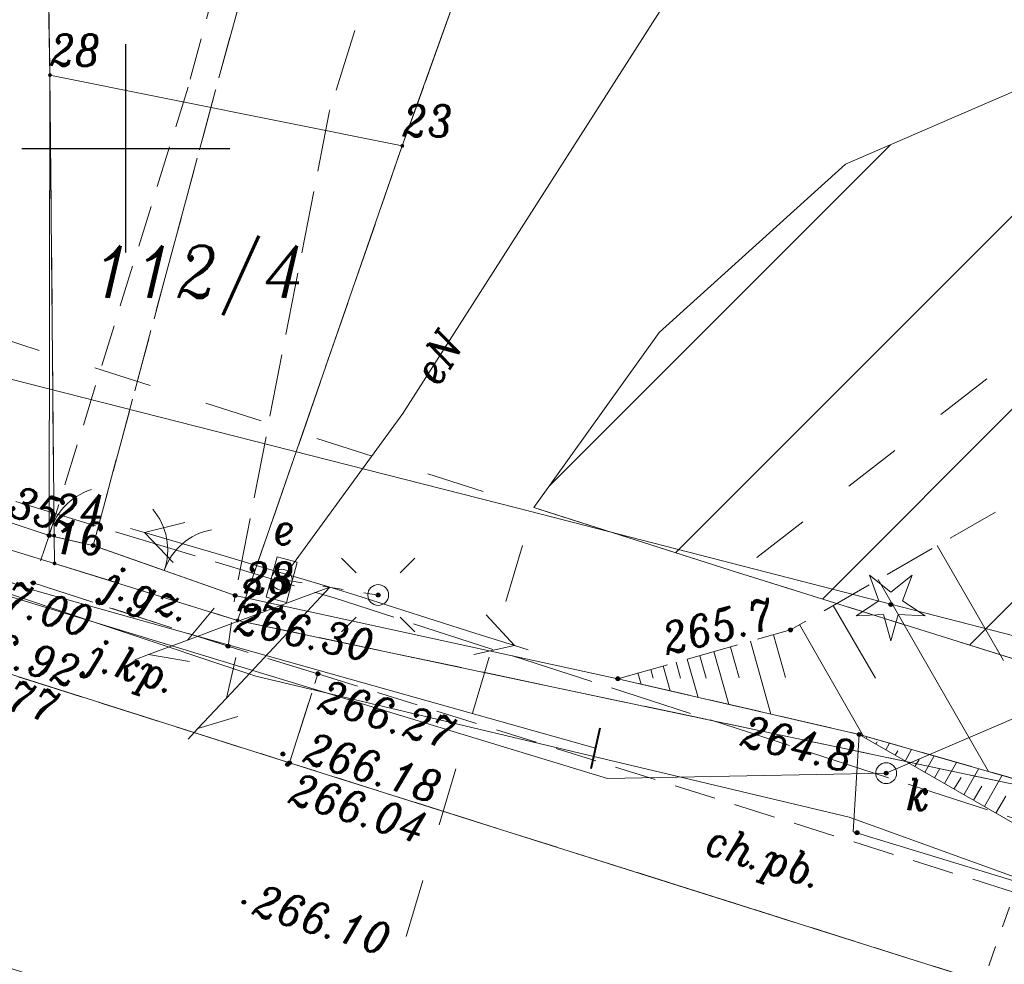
# Model space of a CAD drawing. Header units: metres. Extents: x 7435600 to 7436400, y 5537603 to 5538250.
# Tile 10 of 43: x 7435847 to 7435871, y 5537980 to 5538003. Entities that reach past the tile are written whole.
import ezdxf
from ezdxf.enums import TextEntityAlignment as Align

# ---------------------------------------------------------------- set-up
doc = ezdxf.new("R2010")
doc.units = ezdxf.units.M
doc.header["$MEASUREMENT"] = 0
for name, pattern in [('1.4_1.4', [2.8, 1.4, -1.4]), ('1.5_0.5', [2, 1.5, -0.5]), ('219-500', [0]), ('ib05_500', [1, 0.5, -0.5]), ('ktok02-500', [0]), ('ktok04-500', [0]), ('mz1.0_0.5', [1.5, 1, -0.5]), ('mz1.25_0.5', [1.75, 1.25, -0.5]), ('mz2.0_0.5', [2.5, 2, -0.5]), ('sm05_500', [1, 0.5, -0.5])]:
    doc.linetypes.add(name, pattern=pattern)
doc.layers.get('0').update_dxf_attribs({"color": 2, "linetype": 'CONTINUOUS', "lineweight": 5})
doc.layers.add('!ramka', color=2, linetype='CONTINUOUS', lineweight=0)
doc.layers.add('BUIB02_02', color=7, linetype='CONTINUOUS', lineweight=0)
for name, color, linetype in [('000 Inne (niezydentyfikowane)', 7, 'CONTINUOUS'), ('140-Punkty robocze', 7, 'CONTINUOUS'), ('203-Punkt załamania granicy działki nie stabilizowany', 7, 'CONTINUOUS'), ('203-Punkt załamania granicy działki nie stabilizowany-Atr103', 7, 'CONTINUOUS'), ('211-Nr działki', 7, 'CONTINUOUS'), ('217-Granica konturu klasyfikcyjnego', 7, 'CONTINUOUS'), ('219-Linia granicy', 7, 'CONTINUOUS'), ('403-Punkt określonej wysokości', 7, 'CONTINUOUS'), ('bariera drogowa ochronna (linia)', 7, 'CONTINUOUS'), ('brama (linia)', 7, 'CONTINUOUS'), ('brama (linia) - symbol', 7, 'CONTINUOUS'), ('chodnik (powierzchnia)', 7, 'CONTINUOUS'), ('chodnik (powierzchnia)-Atr17', 7, 'CONTINUOUS'), ('drzewo iglaste (punkt)', 7, 'CONTINUOUS'), ('furtka (linia)', 7, 'CONTINUOUS'), ('furtka (linia) - symbol', 7, 'CONTINUOUS'), ('jezdnia (powierzchnia)', 7, 'CONTINUOUS'), ('jezdnia (powierzchnia)-Atr17', 7, 'CONTINUOUS'), ('krawężnik (linia)', 7, 'CONTINUOUS'), ('latarnia na słupie lub maszcie (punkt)', 7, 'CONTINUOUS'), ('Miejsce błędu lub ostrzeżenia po kontroli', 7, 'CONTINUOUS'), ('ogrodzenie trwałe (linia)', 7, 'CONTINUOUS'), ('przepust (linia)', 7, 'CONTINUOUS'), ('przewód elektroenergetyczny (linia)', 7, 'CONTINUOUS'), ('przewód elektroenergetyczny (linia)-Atr1', 7, 'CONTINUOUS'), ('przewód elektroenergetyczny niskiego napięcia (linia) - symbol', 7, 'CONTINUOUS'), ('przewód kanalizacyjny (linia)', 7, 'CONTINUOUS'), ('przewód telekomunikacyjny (linia)', 7, 'CONTINUOUS'), ('przewód telekomunikacyjny (linia) - symbol', 7, 'CONTINUOUS'), ('przewód telekomunikacyjny - projektowany lub w budowie (linia) - ob. projektowany', 7, 'CONTINUOUS'), ('punkt wysokościowy naturalny', 7, 'CONTINUOUS'), ('punkt wysokościowy naturalny-Atr2', 7, 'CONTINUOUS'), ('punkt wysokościowy sztuczny', 7, 'CONTINUOUS'), ('punkt wysokościowy sztuczny-Atr2', 7, 'CONTINUOUS'), ('skarpa nieumocniona (powierzchnia)', 7, 'CONTINUOUS'), ('skarpa umocniona (powierzchnia)', 7, 'CONTINUOUS'), ('Strefa zalewowa', 7, 'CONTINUOUS'), ('szafa elektroenergetyczna (punkt)', 7, 'CONTINUOUS'), ('szafa elektroenergetyczna (punkt)-Atr17', 7, 'CONTINUOUS'), ('słup łączony (linia)', 7, 'CONTINUOUS'), ('słup łączony (linia) - symbol', 7, 'CONTINUOUS'), ('Wstawianie ramki sekcyjnej z opisem', 7, 'CONTINUOUS'), ('wylot kanału (punkt)', 7, 'CONTINUOUS'), ('właz okrągły - siec kanalizacyjna (punkt)', 7, 'CONTINUOUS'), ('właz okrągły - siec kanalizacyjna (punkt)-Atr17', 7, 'CONTINUOUS')]:
    doc.layers.add(name, color=color, linetype=linetype)
doc.styles.get("Standard").update_dxf_attribs({"font": 'italic_1250.shx', "width": 0.75})
doc.linetypes.add('902-500', pattern='A,3.75,0,[1,ksztalty.shx,S=0.5,R=0,X=0,Y=0],3.75', length=7.5)
doc.linetypes.add('ok01_500', pattern='A,1.75,0,[16,ksztalty.shx,S=1,R=0,X=0,Y=0],1.75', length=3.5)

# ---------------------------------------------------------------- blocks, each defined once
blk = doc.blocks.new('203')
at = {"linetype": 'Continuous', "lineweight": 0}
h = blk.add_hatch(color=0, dxfattribs=at)
edge = h.paths.add_edge_path()
edge.add_arc((0, 0), 0.045, 0, 360)
blk = doc.blocks.new('US23')
at = {"color": 0, "linetype": 'Continuous', "lineweight": 40}
blk.add_line((0, -0.5), (0, 0.5), dxfattribs=at)
blk = doc.blocks.new('SM05')
at = {"color": 0, "linetype": 'Continuous', "lineweight": 13}
blk.add_circle((0, 0), 0.25, dxfattribs=at)
blk = doc.blocks.new('SM011')
at = {"color": 0, "linetype": 'Continuous', "lineweight": 13}
for p, q in [((-0.53, 0.531), (-0.883, 0.884)), ((0.531, 0.531), (0.884, 0.884)), ((-0.53, -0.53), (-0.883, -0.883)), ((0.531, -0.53), (0.884, -0.883))]:
    blk.add_line(p, q, dxfattribs=at)
blk = doc.blocks.new('OK04')
at = {"color": 0, "linetype": 'Continuous', "lineweight": 0}
blk.add_arc((1.5, 0.001), 1.5, 120, 180, dxfattribs=at)
blk = doc.blocks.new('US18')
at = {"color": 0, "linetype": 'Continuous', "lineweight": 13}
for p, q in [((-0.5, -0.25), (-0.5, 0.25)), ((-0.5, 0.25), (0.5, 0.25)), ((0.5, -0.25), (0.5, 0.25)), ((-0.5, -0.25), (0.5, -0.25))]:
    blk.add_line(p, q, dxfattribs=at)
blk = doc.blocks.new('PE04')
at = {"color": 0, "linetype": 'Continuous', "lineweight": 13}
for p, q in [((4.65, 0), (3.784, 0.5)), ((0.65, 0), (0, 0)), ((0.65, 0), (1.65, 0)), ((1.65, 0), (2.65, 0)), ((2.65, 0), (3.65, 0)), ((3.65, 0), (4.65, 0)), ((4.65, 0), (3.784, -0.5)), ((4.65, 0), (5, 0))]:
    blk.add_line(p, q, dxfattribs=at)
blk = doc.blocks.new('PT01')
at = {"color": 0, "linetype": 'Continuous', "lineweight": 13}
for p, q in [((4.65, 0), (3.784, 0.5)), ((0.65, 0), (0, 0)), ((0.65, 0), (1.65, 0)), ((1.65, 0), (2.65, 0)), ((2.65, 0), (3.65, 0)), ((3.65, 0), (2.784, -0.5)), ((3.65, 0), (4.65, 0)), ((4.65, 0), (5, 0))]:
    blk.add_line(p, q, dxfattribs=at)
blk = doc.blocks.new('OK02')
at = {"color": 0, "linetype": 'Continuous', "lineweight": 0}
for centre, start, end in [((-1.5, 0), 0, 60), ((1.5, 0), 120, 180)]:
    blk.add_arc(centre, 1.5, start, end, dxfattribs=at)
blk = doc.blocks.new('OP011')
at = {"linetype": 'Continuous', "lineweight": 13}
h = blk.add_hatch(color=0, dxfattribs=at)
edge = h.paths.add_edge_path()
edge.add_arc((0, 0), 0.05, 0, 360)
at = {"color": 0, "linetype": 'Continuous', "lineweight": 13}
for p, q in [((-0.283, 0.093), (-0.512, 0.706)), ((-0.512, 0.706), (0, 0.299)), ((0, 0.299), (0.512, 0.706)), ((0.512, 0.706), (0.283, 0.093)), ((-0.828, -0.268), (-0.283, 0.093)), ((0.283, 0.093), (0.828, -0.268)), ((-0.175, -0.24), (-0.828, -0.268)), ((0, -0.87), (-0.175, -0.24)), ((0.175, -0.24), (0, -0.87)), ((0.828, -0.268), (0.175, -0.24))]:
    blk.add_line(p, q, dxfattribs=at)
blk = doc.blocks.new('US22')
at = {"color": 0, "linetype": 'Continuous', "lineweight": 13}
blk.add_circle((0, 0), 0.25, dxfattribs=at)
blk = doc.blocks.new('PW02')
at = {"linetype": 'Continuous', "lineweight": 13}
h = blk.add_hatch(color=0, dxfattribs=at)
edge = h.paths.add_edge_path()
edge.add_arc((0, 0), 0.045, 0, 360)
blk = doc.blocks.new('PW01')
at = {"linetype": 'Continuous', "lineweight": 13}
h = blk.add_hatch(color=0, dxfattribs=at)
edge = h.paths.add_edge_path()
edge.add_arc((0, 0), 0.045, 0, 360)
blk = doc.blocks.new('RAMKA500K')
at = {"color": 0}
for p, q in [((247.5, 250), (252.5, 250)), ((250, 247.5), (250, 250)), ((250, 0), (250, 2.5)), ((247.5, 0), (252.5, 0))]:
    blk.add_line(p, q, dxfattribs=at)
blk = doc.blocks.new('PIKIETA')
at = {"color": 0}
blk.add_circle((0, 0), 0.045, dxfattribs=at)
blk = doc.blocks.new('801')
at = {"linetype": 'Continuous', "lineweight": 13}
h = blk.add_hatch(color=0, dxfattribs=at)
edge = h.paths.add_edge_path()
edge.add_arc((0, 0), 0.045, 0, 360)

msp = doc.modelspace()

# ---------------------------------------------------------------- hatches: boundary and pattern name
at = {"layer": 'BUIB02_02', "linetype": 'Continuous', "lineweight": 5}
h = msp.add_hatch(dxfattribs=at)
h.set_pattern_fill('HATCH', color=5, style=0, pattern_type=2)
h.set_pattern_definition([(45, (7435931.3295, 5538016.6377), (-2.3199, 2.3199), [])])
h.paths.add_polyline_path([(7435942.54, 5537965.49), (7435954.01, 5537962), (7435954.69, 5537968.64), (7435954.49, 5537974.2), (7435954.23, 5537982.09), (7435956.08, 5537987.17), (7435961.38, 5537997.59), (7435952.34, 5538001.86), (7435946.24, 5538003.48), (7435940.13, 5538005.1), (7435932.04, 5538005.74), (7435931.4, 5538003.98), (7435917.25, 5538005.01), (7435904.32, 5538006.05), (7435898.91, 5538006.81), (7435882.32, 5538006.34), (7435877.4, 5538003.99), (7435867.3, 5537999.62), (7435862.82, 5537995.58), (7435859.81, 5537991.37), (7435864.71, 5537989.81)])

# ---------------------------------------------------------------- linework, layer by layer
at = {"layer": '!ramka', "color": 251, "linetype": 'Continuous', "lineweight": 13}
msp.add_3dface([(7435692.445, 5538052.761), (7436192.445, 5538052.761), (7436192.445, 5537747.761), (7435692.445, 5537747.761)], dxfattribs=at)
at = {"layer": '000 Inne (niezydentyfikowane)', "color": 251, "linetype": 'Continuous', "lineweight": 13, "flags": 128}
for points in [[(7435869.51, 5537990.46), (7435871.1, 5537987.7)], [(7435868.09, 5537989.64), (7435870.74, 5537985.03)], [(7435867.01, 5537989.02), (7435868.02, 5537987.27)], [(7435866.2, 5537988.56), (7435867.73, 5537985.89)], [(7435865.57, 5537988.31), (7435865.86, 5537987.29)], [(7435864.54, 5537988.02), (7435864.75, 5537987.28)], [(7435865.02, 5537988.16), (7435865.51, 5537986.41)], [(7435863.5, 5537987.73), (7435863.76, 5537986.81)], [(7435863.8, 5537987.81), (7435863.95, 5537987.27)], [(7435864.14, 5537987.91), (7435864.5, 5537986.64)], [(7435862.92, 5537987.57), (7435863.09, 5537986.97)], [(7435863.23, 5537987.66), (7435863.34, 5537987.27)], [(7435862.31, 5537987.4), (7435862.39, 5537987.13)], [(7435862.62, 5537987.48), (7435862.68, 5537987.27)]]:
    msp.add_lwpolyline(points, dxfattribs=at)
at = {"layer": '217-Granica konturu klasyfikcyjnego', "color": 3, "linetype": '1.5_0.5', "lineweight": 13, "flags": 128}
for points in [[(7435856.65, 5538000.06), (7435861.09, 5538012.43)], [(7435861.09, 5538012.43), (7435856.65, 5538000.06)], [(7435848.07, 5538007.48), (7435848.18, 5538001.76)], [(7435848.18, 5538001.76), (7435848.28, 5537990.7)], [(7435852.84, 5537989.08), (7435856.65, 5538000.06)], [(7435856.65, 5538000.06), (7435852.84, 5537989.08)], [(7435848.28, 5537990.7), (7435848.29, 5537990.03)], [(7435848.29, 5537990.03), (7435852.69, 5537988.66)], [(7435852.69, 5537988.66), (7435852.84, 5537989.08)], [(7435852.84, 5537989.08), (7435852.69, 5537988.66)], [(7435852.69, 5537988.66), (7435872.7, 5537984.44)]]:
    msp.add_lwpolyline(points, dxfattribs=at)
at = {"layer": '219-Linia granicy', "color": 96, "linetype": '219-500', "lineweight": 13, "flags": 128}
for points in [[(7435856.65, 5538000.06), (7435861.09, 5538012.43)], [(7435848.07, 5538007.48), (7435848.18, 5538001.76)], [(7435848.28, 5537990.7), (7435848.18, 5538001.76)], [(7435848.18, 5538001.76), (7435856.65, 5538000.06)], [(7435852.84, 5537989.08), (7435856.65, 5538000.06)], [(7435848.29, 5537990.03), (7435834.28, 5537994.33)], [(7435848.29, 5537990.03), (7435848.28, 5537990.7)], [(7435852.69, 5537988.66), (7435848.29, 5537990.03)], [(7435852.69, 5537988.66), (7435852.84, 5537989.08)], [(7435852.69, 5537988.66), (7435872.7, 5537984.44)]]:
    msp.add_lwpolyline(points, dxfattribs=at)
at = {"layer": 'bariera drogowa ochronna (linia)', "color": 251, "linetype": 'ok01_500', "lineweight": 13, "flags": 128}
msp.add_lwpolyline([(7435867.63, 5537985.92), (7435867.49, 5537983.58), (7435876.16, 5537980.94)], dxfattribs=at)
at = {"layer": 'brama (linia)', "color": 251, "linetype": 'ktok02-500', "lineweight": 13, "flags": 128}
msp.add_lwpolyline([(7435849.22, 5537990.46), (7435852.63, 5537989.26)], dxfattribs=at)
at = {"layer": 'chodnik (powierzchnia)', "color": 251, "linetype": 'mz1.0_0.5', "lineweight": 13, "flags": 128}
for points in [[(7435861.654, 5538025.136), (7435857.63, 5538019.26), (7435857.64, 5538019.3), (7435857.98, 5538020.22), (7435857.79, 5538024.54), (7435856.83, 5538024.31), (7435857.29, 5538020.32), (7435854.8, 5538013.02), (7435853.7, 5538009.61), (7435851.5, 5538001.47)], [(7435851.5, 5538001.47), (7435848.16, 5537990.7), (7435849.22, 5537990.46), (7435852.16, 5538001.4), (7435854.37, 5538009.44), (7435855.49, 5538013.04), (7435857.05, 5538017.54), (7435857.08, 5538017.51), (7435857.05, 5538017.54), (7435859.06, 5538019.74), (7435862.364, 5538024.945)]]:
    msp.add_lwpolyline(points, dxfattribs=at)
msp.add_lwpolyline([(7435854.62, 5537987.38), (7435875.4, 5537980.86), (7435876.13, 5537980.13), (7435895.63, 5537973.87), (7435920.13, 5537965.87), (7435933.25, 5537961.79), (7435947.66, 5537957.24), (7435949.05, 5537956.84), (7435948.59, 5537955.3), (7435932.89, 5537960.3), (7435919.95, 5537964.35), (7435895.13, 5537972.13), (7435875.07, 5537978.57), (7435853.94, 5537985.24)], close=True, dxfattribs=at)
at = {"layer": 'furtka (linia)', "color": 251, "linetype": 'ktok04-500', "lineweight": 13, "flags": 128}
msp.add_lwpolyline([(7435848.16, 5537990.7), (7435849.22, 5537990.46)], dxfattribs=at)
at = {"layer": 'jezdnia (powierzchnia)', "color": 251, "linetype": '1.5_0.5', "lineweight": 13, "flags": 128}
for points in [[(7435862.364, 5538024.945), (7435859.06, 5538019.74), (7435857.05, 5538017.54), (7435855.49, 5538013.04), (7435854.37, 5538009.44), (7435852.16, 5538001.4), (7435849.22, 5537990.46)], [(7435849.22, 5537990.46), (7435852.63, 5537989.26), (7435854.89, 5538000.86), (7435858.44, 5538012.15), (7435861, 5538017.85), (7435865.246, 5538024.167)]]:
    msp.add_lwpolyline(points, dxfattribs=at)
for points in [[(7435787.98, 5537999.13), (7435812.53, 5537991.36), (7435837.49, 5537983.4), (7435851.56, 5537978.92), (7435872.9, 5537972.2), (7435884.62, 5537968.52), (7435893.22, 5537965.82), (7435917.63, 5537958.09), (7435931.26, 5537953.8), (7435946.49, 5537948.88), (7435956.04, 5537945.83), (7435981.79, 5537937.53), (7436000.26, 5537931.81), (7436006.5, 5537929.57), (7436018.45, 5537924.52), (7436030.52, 5537919.43), (7436040.91, 5537915.64), (7436044.65, 5537914.31), (7436047.5, 5537913.32), (7436048.48, 5537913.11), (7436051.09, 5537912.8), (7436055.46, 5537912.3), (7436060.57, 5537911.81), (7436062.36, 5537911.5), (7436063.03, 5537911.36), (7436070.16, 5537909.02), (7436075.77, 5537907.07), (7436087.88, 5537902.7), (7436092.65, 5537900.86), (7436104.8, 5537895.98), (7436111.99, 5537892.99), (7436117.36, 5537890.77), (7436120.52, 5537889.46), (7436121.95, 5537888.81), (7436122.58, 5537888.36), (7436123.09, 5537887.94), (7436123.7, 5537887.23), (7436124.27, 5537886.43), (7436124.63, 5537885.44), (7436124.96, 5537883.49), (7436124.82, 5537882.04), (7436132.59, 5537891.94), (7436128.79, 5537893.6), (7436127.56, 5537894.18), (7436120.05, 5537897.35), (7436109.2, 5537901.85), (7436098.73, 5537906.14), (7436090.27, 5537909.41), (7436082.51, 5537912.25), (7436078.14, 5537913.79), (7436065.14, 5537918.22), (7436053.81, 5537921.98), (7436047.55, 5537924.02), (7436039.35, 5537926.69), (7436033.49, 5537928.6), (7436025.95, 5537930.99), (7436016.54, 5537933.92), (7436002.02, 5537938.44), (7435996.37, 5537940.2), (7435994.48, 5537940.74), (7435983.95, 5537944.1), (7435976.31, 5537946.5), (7435971.56, 5537947.96), (7435963.8, 5537950.41), (7435957.25, 5537952.56), (7435948.59, 5537955.3), (7435932.89, 5537960.3), (7435919.95, 5537964.35), (7435895.13, 5537972.13), (7435875.07, 5537978.57), (7435853.94, 5537985.24), (7435845.26, 5537987.99), (7435839.58, 5537989.79), (7435830.87, 5537992.55), (7435814.74, 5537997.65), (7435806.05, 5538000.41), (7435789.9, 5538005.53), (7435788.87, 5538002.22)], [(7435847.78, 5537989.56), (7435852.46, 5537988.04), (7435852.63, 5537989.26), (7435849.22, 5537990.46), (7435848.16, 5537990.7)], [(7435853.94, 5537985.24), (7435854.62, 5537987.38), (7435852.46, 5537988.04), (7435847.78, 5537989.56), (7435845.92, 5537990.14), (7435845.26, 5537987.99)]]:
    msp.add_lwpolyline(points, close=True, dxfattribs=at)
at = {"layer": 'krawężnik (linia)', "color": 251, "linetype": 'Continuous', "lineweight": 13, "flags": 128}
for points in [[(7436002.02, 5537938.44), (7435996.37, 5537940.2), (7435994.48, 5537940.74), (7435983.95, 5537944.1), (7435976.31, 5537946.5), (7435971.56, 5537947.96), (7435963.8, 5537950.41), (7435957.25, 5537952.56), (7435948.59, 5537955.3), (7435932.89, 5537960.3), (7435919.95, 5537964.35), (7435895.13, 5537972.13), (7435875.07, 5537978.57), (7435853.94, 5537985.24), (7435845.26, 5537987.99), (7435839.58, 5537989.79), (7435830.87, 5537992.55), (7435814.74, 5537997.65), (7435806.05, 5538000.41), (7435789.9, 5538005.53)], [(7435971.56, 5537947.96), (7435963.8, 5537950.41), (7435957.25, 5537952.56), (7435948.59, 5537955.3), (7435932.89, 5537960.3), (7435919.95, 5537964.35), (7435895.13, 5537972.13), (7435875.07, 5537978.57), (7435853.94, 5537985.24), (7435845.26, 5537987.99), (7435839.58, 5537989.79), (7435830.87, 5537992.55), (7435814.74, 5537997.65), (7435806.05, 5538000.41), (7435789.9, 5538005.53)]]:
    msp.add_lwpolyline(points, dxfattribs=at)
at = {"layer": 'Miejsce błędu lub ostrzeżenia po kontroli', "color": 214, "linetype": '1.4_1.4', "lineweight": 13, "flags": 128}
for points in [[(7435793.22, 5538012.54), (7435864.71, 5537989.81), (7435897.31, 5538015.13)], [(7435864.71, 5537989.81), (7435942.54, 5537965.49), (7435943.23, 5537978.91), (7435942.54, 5537990.26), (7435945.25, 5538001.25), (7435946.24, 5538003.48)], [(7435852.74, 5537967.65), (7435859.81, 5537991.37)]]:
    msp.add_lwpolyline(points, dxfattribs=at)
at = {"layer": 'ogrodzenie trwałe (linia)', "color": 251, "linetype": '902-500', "lineweight": 13, "flags": 128}
for points in [[(7435843.19, 5538026.61), (7435848.1, 5538007.67), (7435848.18, 5538001.76), (7435848.16, 5537990.7), (7435838.91, 5537993.79), (7435837.78, 5537994.18)], [(7435852.63, 5537989.26), (7435861.83, 5537987.26), (7435867.63, 5537985.92)]]:
    msp.add_lwpolyline(points, dxfattribs=at)
at = {"layer": 'przepust (linia)', "color": 251, "linetype": 'ib05_500', "lineweight": 13, "flags": 128}
msp.add_lwpolyline([(7435872.25, 5537984.6), (7435867.28, 5537970.6)], dxfattribs=at)
at = {"layer": 'przewód elektroenergetyczny (linia)', "color": 1, "linetype": 'Continuous', "lineweight": 13, "flags": 128}
msp.add_lwpolyline([(7435877.563, 5538020.841), (7435864.15, 5538005.35), (7435856.66, 5537993.63), (7435853.75, 5537989.64)], dxfattribs=at)
at = {"layer": 'przewód kanalizacyjny (linia)', "color": 34, "linetype": 'Continuous', "lineweight": 13, "flags": 128}
for points in [[(7435878.58, 5537988.66), (7435876.03, 5537988.31), (7435868.28, 5537984.99), (7435861.58, 5537984.86), (7435825.48, 5537995.85), (7435792.235, 5538006.395)], [(7435828.49, 5537997.52), (7435828.24, 5537996.46), (7435846.32, 5537989.93), (7435847.56, 5537989.45), (7435861.29, 5537985.59)]]:
    msp.add_lwpolyline(points, dxfattribs=at)
at = {"layer": 'przewód telekomunikacyjny (linia)', "color": 30, "linetype": 'Continuous', "lineweight": 13, "flags": 128}
for points in [[(7435792.809, 5538009.551), (7435823.4, 5538000.98), (7435844.9, 5537995.05), (7435859.43, 5537991.36), (7435877.61, 5537986.68), (7435905.58, 5537977.85), (7435931.13, 5537968.62), (7435943.75, 5537963.85)], [(7435792.497, 5538007.835), (7435807.14, 5538003.12), (7435822.56, 5537997.87), (7435839.31, 5537991.93), (7435853.13, 5537987.32), (7435867.39, 5537983.93), (7435875.26, 5537981.09), (7435883.45, 5537977.54), (7435893.32, 5537974.89), (7435908.33, 5537969.73), (7435932.08, 5537961.56), (7435943.53, 5537958.19), (7435981.13, 5537946.12)]]:
    msp.add_lwpolyline(points, dxfattribs=at)
at = {"layer": 'przewód telekomunikacyjny - projektowany lub w budowie (linia) - ob. projektowany', "color": 30, "linetype": 'mz2.0_0.5', "lineweight": 13, "flags": 128}
msp.add_lwpolyline([(7435792.843, 5538009.737), (7435824.83, 5537998.33), (7435855.01, 5537989.2), (7435890.63, 5537977.66), (7435960.78, 5537956.17), (7435995.22, 5537944.87), (7436035.99, 5537931.9), (7436029.28, 5537911.61)], dxfattribs=at)
at = {"layer": 'skarpa nieumocniona (powierzchnia)', "color": 251, "linetype": 'mz1.25_0.5', "lineweight": 13, "flags": 128}
msp.add_lwpolyline([(7435940.13, 5538005.1), (7435945.37, 5538003.71), (7435945.32, 5538003.6), (7435943.88, 5537999.28), (7435942.24, 5537993.06), (7435941.7, 5537985.95), (7435934.19, 5537988.71), (7435924.96, 5537990.79), (7435907.98, 5537993.19), (7435892.56, 5537992.63), (7435886.02, 5537992.02), (7435877.58, 5537988.38), (7435874.48, 5537986.36), (7435872.25, 5537984.6), (7435867.63, 5537985.92), (7435861.83, 5537987.26), (7435865.98, 5537988.43), (7435875.22, 5537993.74), (7435881.99, 5537998.24), (7435891.41, 5538000.7), (7435905.49, 5538003.1), (7435931.21, 5538002.18), (7435931.56, 5538005.78)], close=True, dxfattribs=at)
at = {"layer": 'skarpa umocniona (powierzchnia)', "color": 251, "linetype": 'Continuous', "lineweight": 13, "flags": 128}
msp.add_lwpolyline([(7435876.26, 5537980.96), (7435867.63, 5537985.92), (7435872.25, 5537984.6), (7435876.21, 5537983.54)], close=True, dxfattribs=at)
for points in [[(7435867.8, 5537985.82), (7435867.82, 5537985.87)], [(7435868.03, 5537985.69), (7435868.06, 5537985.74)], [(7435868.27, 5537985.55), (7435868.36, 5537985.71)], [(7435868.5, 5537985.42), (7435868.56, 5537985.53)], [(7435868.74, 5537985.28), (7435868.89, 5537985.56)], [(7435869.21, 5537985.01), (7435869.43, 5537985.41)], [(7435868.97, 5537985.15), (7435869.07, 5537985.32)], [(7435869.68, 5537984.74), (7435869.97, 5537985.25)], [(7435869.44, 5537984.88), (7435869.57, 5537985.1)], [(7435869.91, 5537984.61), (7435870.08, 5537984.89)], [(7435870.15, 5537984.47), (7435870.51, 5537985.1)], [(7435870.64, 5537984.19), (7435871.07, 5537984.94)], [(7435870.38, 5537984.34), (7435870.58, 5537984.68)], [(7435870.92, 5537984.03), (7435871.16, 5537984.44)]]:
    msp.add_lwpolyline(points, dxfattribs=at)
at = {"layer": 'Strefa zalewowa', "color": 5, "linetype": 'Continuous', "lineweight": 13, "flags": 128}
for points in [[(7435954.01, 5537962), (7435954.69, 5537968.64), (7435954.49, 5537974.2), (7435954.23, 5537982.09), (7435956.08, 5537987.17), (7435961.38, 5537997.59), (7435952.34, 5538001.86), (7435946.24, 5538003.48), (7435940.13, 5538005.1), (7435932.04, 5538005.74), (7435931.4, 5538003.98), (7435917.25, 5538005.01), (7435904.32, 5538006.05), (7435898.91, 5538006.81), (7435882.32, 5538006.34), (7435877.4, 5538003.99), (7435867.3, 5537999.62), (7435862.82, 5537995.58), (7435859.81, 5537991.37), (7435864.71, 5537989.81), (7435942.54, 5537965.49)], [(7435954.01, 5537962), (7435954.69, 5537968.64), (7435954.49, 5537974.2), (7435954.23, 5537982.09), (7435956.08, 5537987.17), (7435961.38, 5537997.59), (7435952.34, 5538001.86), (7435946.24, 5538003.48), (7435940.13, 5538005.1), (7435932.04, 5538005.74), (7435931.4, 5538003.98), (7435917.25, 5538005.01), (7435904.32, 5538006.05), (7435898.91, 5538006.81), (7435882.32, 5538006.34), (7435877.4, 5538003.99), (7435867.3, 5537999.62), (7435862.82, 5537995.58), (7435859.81, 5537991.37), (7435864.71, 5537989.81), (7435942.54, 5537965.49), (7435954.01, 5537962)], [(7435954.01, 5537962), (7435954.69, 5537968.64), (7435954.49, 5537974.2), (7435954.23, 5537982.09), (7435956.08, 5537987.17), (7435961.38, 5537997.59), (7435952.34, 5538001.86), (7435946.24, 5538003.48), (7435940.13, 5538005.1), (7435932.04, 5538005.74), (7435931.4, 5538003.98), (7435917.25, 5538005.01), (7435904.32, 5538006.05), (7435898.91, 5538006.81), (7435882.32, 5538006.34), (7435877.4, 5538003.99), (7435867.3, 5537999.62), (7435862.82, 5537995.58), (7435859.81, 5537991.37), (7435864.71, 5537989.81), (7435942.54, 5537965.49), (7435954.01, 5537962)]]:
    msp.add_lwpolyline(points, close=True, dxfattribs=at)
at = {"layer": 'słup łączony (linia)', "color": 251, "linetype": 'sm05_500', "lineweight": 13, "flags": 128}
msp.add_lwpolyline([(7435853.75, 5537989.64), (7435856.07, 5537989.27)], dxfattribs=at)

# ---------------------------------------------------------------- block references
at = {"layer": '140-Punkty robocze', "color": 1, "linetype": 'Continuous', "lineweight": 13}
for p in [(7435848.16, 5537990.7), (7435849.22, 5537990.46), (7435853.75, 5537989.64), (7435847.78, 5537989.56), (7435852.63, 5537989.26), (7435856.07, 5537989.27), (7435868.39, 5537989.04), (7435865.98, 5537988.43), (7435852.46, 5537988.04), (7435854.62, 5537987.38), (7435861.83, 5537987.26), (7435867.63, 5537985.92), (7435853.78, 5537985.45), (7435853.89, 5537985.2), (7435853.94, 5537985.24), (7435868.28, 5537984.99), (7435867.58, 5537983.56), (7435852.84, 5537981.89)]:
    msp.add_blockref('PIKIETA', p, dxfattribs=at)
at = {"layer": '203-Punkt załamania granicy działki nie stabilizowany', "color": 3, "linetype": 'Continuous', "lineweight": 13}
for p in [(7435848.18, 5538001.76), (7435856.65, 5538000.06), (7435848.28, 5537990.7), (7435848.29, 5537990.03), (7435852.84, 5537989.08), (7435852.69, 5537988.66)]:
    msp.add_blockref('203', p, dxfattribs=at)
at = {"layer": '403-Punkt określonej wysokości', "color": 251, "linetype": 'Continuous', "lineweight": 13}
for p in [(7435848.16, 5537990.7), (7435849.22, 5537990.46), (7435853.75, 5537989.64), (7435847.78, 5537989.56), (7435852.63, 5537989.26), (7435856.07, 5537989.27), (7435868.39, 5537989.04), (7435865.98, 5537988.43), (7435852.46, 5537988.04), (7435854.62, 5537987.38), (7435861.83, 5537987.26), (7435867.63, 5537985.92), (7435853.78, 5537985.45), (7435853.89, 5537985.2), (7435853.94, 5537985.24), (7435868.28, 5537984.99), (7435867.58, 5537983.56), (7435852.84, 5537981.89)]:
    msp.add_blockref('801', p, dxfattribs=at)
at = {"layer": 'brama (linia) - symbol', "color": 251, "linetype": 'Continuous', "lineweight": 13, "rotation": 340.613}
msp.add_blockref('OK02', (7435850.925, 5537989.86), dxfattribs=at)
at = {"layer": 'drzewo iglaste (punkt)', "color": 94, "linetype": 'Continuous', "lineweight": 13}
msp.add_blockref('OP011', (7435868.39, 5537989.04), dxfattribs=at)
at = {"layer": 'furtka (linia) - symbol', "color": 251, "linetype": 'Continuous', "lineweight": 13, "rotation": 347.2419999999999}
msp.add_blockref('OK04', (7435848.16, 5537990.7), dxfattribs=at)
at = {"layer": 'latarnia na słupie lub maszcie (punkt)', "color": 251, "linetype": 'Continuous', "lineweight": 13}
msp.add_blockref('SM011', (7435856.07, 5537989.27), dxfattribs=at)
at = {"layer": 'przewód elektroenergetyczny niskiego napięcia (linia) - symbol', "color": 1, "linetype": 'Continuous', "lineweight": 13}
for rotation in [163.598, 342.414]:
    msp.add_blockref('PE04', (7435854.91, 5537989.46), dxfattribs=dict(at, rotation=rotation))
at = {"layer": 'przewód telekomunikacyjny (linia) - symbol', "color": 30, "linetype": 'Continuous', "lineweight": 13}
for rotation in [200.404, 226.992]:
    msp.add_blockref('PT01', (7435854.91, 5537989.46), dxfattribs=dict(at, rotation=rotation))
at = {"layer": 'punkt wysokościowy naturalny', "color": 251, "linetype": 'Continuous', "lineweight": 13}
for p in [(7435865.98, 5537988.43), (7435867.63, 5537985.92)]:
    msp.add_blockref('PW01', p, dxfattribs=at)
at = {"layer": 'punkt wysokościowy sztuczny', "color": 251, "linetype": 'Continuous', "lineweight": 13}
for p in [(7435848.16, 5537990.7), (7435852.63, 5537989.26), (7435854.62, 5537987.38), (7435853.89, 5537985.2), (7435853.94, 5537985.24), (7435852.84, 5537981.89)]:
    msp.add_blockref('PW02', p, dxfattribs=at)
at = {"layer": 'szafa elektroenergetyczna (punkt)', "color": 251, "linetype": 'Continuous', "lineweight": 13, "rotation": 75.048}
msp.add_blockref('US18', (7435853.75, 5537989.64), dxfattribs=at)
at = {"layer": 'słup łączony (linia) - symbol', "color": 251, "linetype": 'Continuous', "lineweight": 13}
for p in [(7435853.75, 5537989.64), (7435856.07, 5537989.27)]:
    msp.add_blockref('SM05', p, dxfattribs=at)
at = {"layer": 'Wstawianie ramki sekcyjnej z opisem', "color": 251, "linetype": 'Continuous', "lineweight": 13}
for p in [(7435600, 5538000), (7435600, 5537750)]:
    msp.add_blockref('RAMKA500K', p, dxfattribs=at)
at = {"layer": 'wylot kanału (punkt)', "color": 251, "linetype": 'Continuous', "lineweight": 13, "rotation": 347.56}
msp.add_blockref('US23', (7435861.3, 5537985.59), dxfattribs=at)
at = {"layer": 'właz okrągły - siec kanalizacyjna (punkt)', "color": 251, "linetype": 'Continuous', "lineweight": 13}
msp.add_blockref('US22', (7435868.28, 5537984.99), dxfattribs=at)

# ---------------------------------------------------------------- texts
at = {"layer": '203-Punkt załamania granicy działki nie stabilizowany-Atr103', "color": 251, "lineweight": 13, "width": 0.9}
for s, p in [('28', (7435848.18, 5538001.76)), ('28', (7435848.18, 5538001.76)), ('23', (7435856.65, 5538000.06)), ('23', (7435856.65, 5538000.06)), ('24', (7435848.28, 5537990.7)), ('24', (7435848.28, 5537990.7)), ('16', (7435848.29, 5537990.03)), ('16', (7435848.29, 5537990.03)), ('28', (7435852.84, 5537989.08)), ('28', (7435852.84, 5537989.08)), ('22', (7435852.69, 5537988.66)), ('22', (7435852.69, 5537988.66))]:
    msp.add_text(s, height=0.75, dxfattribs=at).set_placement(p, align=Align.BOTTOM_LEFT)
at = {"layer": '211-Nr działki', "color": 96, "linetype": 'Continuous', "lineweight": 13, "width": 0.9}
msp.add_text('112/4', height=1.25, dxfattribs=at).set_placement((7435849.2, 5537996.41))
at = {"layer": 'chodnik (powierzchnia)-Atr17', "color": 251, "lineweight": 13, "width": 0.9}
msp.add_text('ch.pb.', height=0.75, rotation=342.481, dxfattribs=at).set_placement((7435863.88, 5537983.07))
at = {"layer": 'jezdnia (powierzchnia)-Atr17', "color": 251, "lineweight": 13, "width": 0.9}
for s, rotation, p in [('j.gz.', 340.801, (7435849.43, 5537989.3)), ('j.kp.', 342.48, (7435849.04, 5537987.54))]:
    msp.add_text(s, height=0.75, rotation=rotation, dxfattribs=at).set_placement(p)
at = {"layer": 'przewód elektroenergetyczny (linia)-Atr1', "color": 1, "lineweight": 13, "width": 0.9}
msp.add_text('eN', height=0.75, rotation=57.418, dxfattribs=at).set_placement((7435857.18, 5537994.45), align=Align.MIDDLE_LEFT)
at = {"layer": 'punkt wysokościowy naturalny-Atr2', "color": 251, "lineweight": 13, "width": 0.9}
for s, rotation, p in [('265.7', 13.931, (7435863, 5537987.83)), ('264.8', -13.891, (7435864.74, 5537985.66))]:
    msp.add_text(s, height=0.75, rotation=rotation, dxfattribs=at).set_placement(p)
at = {"layer": 'punkt wysokościowy sztuczny-Atr2', "color": 251, "lineweight": 9, "width": 0.9}
for s, rotation, p in [('266.35', -18.534, (7435845.12, 5537991.88)), ('267.00', -18.534, (7435845.86, 5537989.3)), ('266.30', -12.265, (7435852.58, 5537988.38)), ('266.92', 342.421, (7435845.54, 5537988.05)), ('266.77', 342.421, (7435845.05, 5537987.18)), ('266.27', -17.146, (7435854.58, 5537986.53)), ('266.18', 342.481, (7435854.23, 5537985.27)), ('266.04', 342.481, (7435853.88, 5537984.29)), ('266.10', -17.479, (7435853.01, 5537981.61))]:
    msp.add_text(s, height=0.75, rotation=rotation, dxfattribs=at).set_placement(p)
at = {"layer": 'szafa elektroenergetyczna (punkt)-Atr17', "color": 251, "lineweight": 13, "width": 0.9}
msp.add_text('e', height=0.75, dxfattribs=at).set_placement((7435853.55, 5537990.48))
at = {"layer": 'właz okrągły - siec kanalizacyjna (punkt)-Atr17', "color": 251, "lineweight": 13, "width": 0.9}
msp.add_text('k', height=0.75, dxfattribs=at).set_placement((7435868.76, 5537984.1))

doc.saveas('drawing.dxf')
